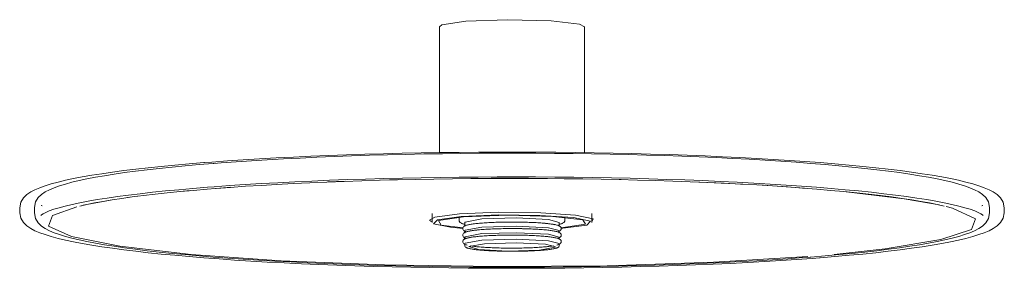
# Model space of a CAD drawing. Header units: millimetres. Extents: x 6395 to 8331, y 1727 to 6720.
# Tile 3 of 4: x 7455 to 7855, y 1727 to 1828. Entities that reach past the tile are written whole.
import ezdxf

# ---------------------------------------------------------------- set-up
doc = ezdxf.new("R2010")
doc.units = ezdxf.units.MM
doc.layers.add('Luminarias', color=7, linetype='Continuous', lineweight=20)

# ---------------------------------------------------------------- blocks, each defined once
blk = doc.blocks.new('COSTAS_TIPOS - 62173-78 COSTAS Wall_ceiling lamp black_Ratan ø400 H70-483617-00 Isometrico PDF')
at = {"layer": 'Luminarias', "lineweight": 9}
for p, q in [((-7140.37, 1825.46), (-7140.37, 1774.18)), ((-7081.36, 1774.18), (-7081.36, 1825.46)), ((-7231.06, 1759.69), (-7225.09, 1760.14)), ((-7185.73, 1762.32), (-7178.68, 1762.59)), ((-7164.27, 1763.05), (-7156.93, 1763.25)), ((-7073.9, 1763.44), (-7066.47, 1763.28)), ((-7037.57, 1762.38), (-7017.11, 1761.42)), ((-7010.58, 1761.05), (-6992, 1759.79)), ((-7267.01, 1755.94), (-7263.21, 1756.45)), ((-7245.78, 1758.4), (-7241.68, 1758.79)), ((-7310.87, 1751.8), (-7310.87, 1749.8)), ((-7304.87, 1751.92), (-7304.87, 1749.68)), ((-7143.25, 1749.48), (-7143.25, 1745.82)), ((-7132.37, 1748.04), (-7132.37, 1746.7)), ((-7089.37, 1746.7), (-7089.37, 1748.04)), ((-7078.48, 1745.82), (-7078.48, 1749.48)), ((-6916.87, 1749.68), (-6916.87, 1751.92)), ((-6910.87, 1749.8), (-6910.87, 1751.8)), ((-7130.04, 1745.82), (-7130.04, 1744.17)), ((-7128.82, 1744.81), (-7126.47, 1745.23)), ((-7124.88, 1745.41), (-7123.06, 1745.57)), ((-7123.06, 1745.57), (-7121.02, 1745.71)), ((-7119.22, 1745.81), (-7119.08, 1745.81)), ((-7118.81, 1745.82), (-7114.03, 1745.96)), ((-7111.53, 1745.99), (-7109.03, 1745.98)), ((-7106.55, 1745.94), (-7101.86, 1745.78)), ((-7094.53, 1745.12), (-7093.42, 1744.92)), ((-7091.7, 1744.17), (-7091.7, 1745.82)), ((-7130.04, 1742.51), (-7130.04, 1741.52)), ((-7128.82, 1742.15), (-7126.47, 1742.57)), ((-7124.88, 1742.76), (-7123.06, 1742.92)), ((-7124.88, 1740.11), (-7123.06, 1740.27)), ((-7123.06, 1742.92), (-7121.02, 1743.06)), ((-7123.06, 1740.27), (-7121.02, 1740.41)), ((-7118.81, 1743.17), (-7114.03, 1743.31)), ((-7118.81, 1740.52), (-7114.03, 1740.66)), ((-7111.53, 1743.34), (-7109.03, 1743.33)), ((-7111.53, 1740.69), (-7109.03, 1740.68)), ((-7106.64, 1743.29), (-7101.86, 1743.12)), ((-7106.55, 1740.64), (-7101.86, 1740.47)), ((-7094.53, 1742.47), (-7093.42, 1742.27)), ((-7091.7, 1741.52), (-7091.7, 1742.51)), ((-7090.27, 1743.45), (-7090.97, 1743.4)), ((-7130.04, 1739.86), (-7130.04, 1738.86)), ((-7130.04, 1737.21), (-7130.04, 1736.42)), ((-7128.82, 1739.5), (-7126.47, 1739.92)), ((-7094.53, 1739.82), (-7093.42, 1739.62)), ((-7091.7, 1738.86), (-7091.7, 1739.86)), ((-7091.7, 1736.42), (-7091.7, 1737.21)), ((-7099.67, 1734.58), (-7093.34, 1735.71))]:
    blk.add_line(p, q, dxfattribs=at)
for points in [[(-7129.63, 1827.62, 0), (-7112.66, 1828.26, 0), (-7095.01, 1827.83, 0), (-7083.42, 1826.49, 0), (-7081.39, 1825.34, 0)], [(-7140.35, 1825.37, 0), (-7139.43, 1826.16, 0), (-7129.63, 1827.62, 0)], [(-6910.87, 1751.8, 0), (-6911.34, 1754.09, 0), (-6912.44, 1755.86, 0), (-6913.8, 1757.17, 0), (-6915.34, 1758.21, 0), (-6917.08, 1759.12, 0), (-6919.04, 1759.95, 0), (-6921.24, 1760.74, 0), (-6923.71, 1761.5, 0), (-6926.45, 1762.24, 0), (-6929.46, 1762.95, 0), (-6932.74, 1763.65, 0), (-6936.3, 1764.33, 0), (-6940.12, 1765, 0), (-6944.21, 1765.65, 0), (-6948.55, 1766.28, 0), (-6953.15, 1766.89, 0), (-6958, 1767.48, 0), (-6963.08, 1768.06, 0), (-6968.4, 1768.61, 0), (-6973.94, 1769.14, 0), (-6979.7, 1769.65, 0), (-6985.67, 1770.14, 0), (-6991.84, 1770.61, 0), (-6998.19, 1771.05, 0), (-7004.72, 1771.46, 0), (-7011.43, 1771.86, 0), (-7018.28, 1772.22, 0), (-7025.29, 1772.56, 0), (-7032.43, 1772.87, 0), (-7039.7, 1773.16, 0), (-7047.08, 1773.41, 0), (-7054.56, 1773.64, 0), (-7062.13, 1773.84, 0), (-7069.77, 1774.01, 0), (-7077.49, 1774.15, 0), (-7085.25, 1774.27, 0), (-7093.06, 1774.35, 0), (-7100.9, 1774.4, 0), (-7108.75, 1774.42, 0), (-7116.6, 1774.42, 0), (-7124.45, 1774.38, 0), (-7132.27, 1774.31, 0), (-7140.06, 1774.22, 0), (-7147.8, 1774.09, 0), (-7155.49, 1773.94, 0), (-7163.1, 1773.75, 0), (-7170.63, 1773.54, 0), (-7178.07, 1773.3, 0), (-7185.4, 1773.03, 0), (-7192.61, 1772.73, 0), (-7199.69, 1772.41, 0), (-7206.63, 1772.06, 0), (-7213.41, 1771.68, 0), (-7220.04, 1771.28, 0), (-7226.49, 1770.85, 0), (-7232.76, 1770.4, 0), (-7235.82, 1770.16, 0)], [(-6916.87, 1751.92, 0), (-6917.33, 1754.2, 0), (-6918.42, 1755.94, 0), (-6919.76, 1757.23, 0), (-6921.26, 1758.25, 0), (-6922.96, 1759.13, 0), (-6924.86, 1759.94, 0), (-6927.01, 1760.71, 0), (-6929.41, 1761.45, 0), (-6932.07, 1762.16, 0), (-6934.99, 1762.86, 0), (-6938.17, 1763.53, 0), (-6941.62, 1764.2, 0), (-6945.33, 1764.84, 0), (-6949.29, 1765.47, 0), (-6953.5, 1766.08, 0), (-6957.96, 1766.67, 0), (-6962.66, 1767.25, 0), (-6967.59, 1767.81, 0), (-6972.75, 1768.34, 0), (-6978.13, 1768.86, 0), (-6983.71, 1769.36, 0), (-6989.5, 1769.83, 0), (-6995.47, 1770.28, 0), (-7001.63, 1770.71, 0), (-7007.97, 1771.11, 0), (-7014.46, 1771.49, 0), (-7021.11, 1771.84, 0), (-7027.9, 1772.17, 0), (-7034.83, 1772.48, 0), (-7041.87, 1772.75, 0), (-7049.03, 1773, 0), (-7056.28, 1773.22, 0), (-7063.62, 1773.41, 0), (-7071.03, 1773.58, 0), (-7078.51, 1773.72, 0), (-7086.04, 1773.83, 0), (-7093.6, 1773.91, 0), (-7101.2, 1773.96, 0), (-7108.81, 1773.98, 0), (-7116.43, 1773.97, 0), (-7124.03, 1773.94, 0), (-7131.62, 1773.87, 0), (-7139.17, 1773.78, 0), (-7146.67, 1773.66, 0), (-7154.12, 1773.51, 0), (-7161.51, 1773.33, 0), (-7168.81, 1773.12, 0), (-7176.01, 1772.89, 0), (-7183.12, 1772.63, 0), (-7190.11, 1772.34, 0), (-7196.97, 1772.02, 0), (-7203.7, 1771.68, 0), (-7210.28, 1771.32, 0), (-7216.7, 1770.93, 0), (-7222.96, 1770.51, 0), (-7229.04, 1770.07, 0), (-7232.01, 1769.85, 0)], [(-7310.87, 1751.8, 0), (-7310.4, 1754.09, 0), (-7309.3, 1755.86, 0), (-7307.93, 1757.17, 0), (-7306.39, 1758.21, 0), (-7304.66, 1759.12, 0), (-7302.7, 1759.95, 0), (-7300.49, 1760.74, 0), (-7298.02, 1761.5, 0), (-7295.28, 1762.24, 0), (-7292.27, 1762.95, 0), (-7288.99, 1763.65, 0), (-7285.44, 1764.33, 0), (-7281.61, 1765, 0), (-7277.53, 1765.65, 0), (-7273.18, 1766.28, 0), (-7268.58, 1766.89, 0), (-7263.74, 1767.48, 0), (-7258.65, 1768.06, 0), (-7253.33, 1768.61, 0), (-7247.79, 1769.14, 0), (-7242.03, 1769.65, 0), (-7236.06, 1770.14, 0), (-7235.82, 1770.16, 0)], [(-7304.87, 1751.92, 0), (-7304.4, 1754.2, 0), (-7303.32, 1755.94, 0), (-7301.98, 1757.23, 0), (-7300.47, 1758.25, 0), (-7298.78, 1759.13, 0), (-7296.87, 1759.94, 0), (-7294.72, 1760.71, 0), (-7292.32, 1761.45, 0), (-7289.67, 1762.16, 0), (-7286.75, 1762.86, 0), (-7283.56, 1763.53, 0), (-7280.11, 1764.2, 0), (-7276.41, 1764.84, 0), (-7272.45, 1765.47, 0), (-7268.23, 1766.08, 0), (-7263.77, 1766.67, 0), (-7259.07, 1767.25, 0), (-7254.14, 1767.81, 0), (-7248.98, 1768.34, 0), (-7243.61, 1768.86, 0), (-7238.02, 1769.36, 0), (-7232.24, 1769.83, 0), (-7232.01, 1769.85, 0)], [(-6919.48, 1748.71, 0), (-6919.69, 1748.9, 0), (-6920.35, 1749.33, 0), (-6921.43, 1749.89, 0), (-6922.9, 1750.51, 0), (-6924.72, 1751.16, 0), (-6926.89, 1751.82, 0), (-6929.38, 1752.48, 0), (-6932.18, 1753.15, 0), (-6935.29, 1753.81, 0), (-6938.69, 1754.46, 0), (-6942.38, 1755.1, 0), (-6946.35, 1755.72, 0), (-6950.58, 1756.33, 0), (-6955.08, 1756.93, 0), (-6959.84, 1757.51, 0), (-6964.84, 1758.07, 0), (-6970.07, 1758.62, 0), (-6975.54, 1759.14, 0), (-6981.22, 1759.64, 0), (-6987.12, 1760.12, 0), (-6993.21, 1760.58, 0), (-6999.5, 1761.02, 0), (-7005.96, 1761.43, 0), (-7012.59, 1761.81, 0), (-7019.39, 1762.18, 0), (-7026.33, 1762.51, 0), (-7033.4, 1762.82, 0), (-7040.6, 1763.1, 0), (-7047.92, 1763.35, 0), (-7055.33, 1763.58, 0), (-7062.84, 1763.77, 0), (-7070.42, 1763.94, 0), (-7078.07, 1764.08, 0), (-7085.77, 1764.19, 0), (-7093.51, 1764.27, 0), (-7101.28, 1764.32, 0), (-7109.06, 1764.34, 0), (-7116.85, 1764.34, 0), (-7124.62, 1764.3, 0), (-7132.38, 1764.23, 0), (-7140.1, 1764.14, 0), (-7147.77, 1764.01, 0), (-7155.38, 1763.86, 0), (-7162.93, 1763.67, 0), (-7170.38, 1763.46, 0), (-7177.75, 1763.22, 0), (-7185, 1762.95, 0), (-7192.14, 1762.66, 0), (-7199.14, 1762.33, 0), (-7206, 1761.99, 0), (-7212.71, 1761.61, 0), (-7219.26, 1761.21, 0), (-7225.63, 1760.79, 0), (-7231.81, 1760.34, 0), (-7234.61, 1760.13, 0)], [(-7302.26, 1748.71, 0), (-7302.04, 1748.9, 0), (-7301.38, 1749.33, 0), (-7300.3, 1749.89, 0), (-7298.84, 1750.51, 0), (-7297.01, 1751.16, 0), (-7294.84, 1751.82, 0), (-7292.35, 1752.48, 0), (-7289.55, 1753.15, 0), (-7286.44, 1753.81, 0), (-7283.04, 1754.46, 0), (-7279.35, 1755.1, 0), (-7275.39, 1755.72, 0), (-7271.15, 1756.33, 0), (-7266.65, 1756.93, 0), (-7261.9, 1757.51, 0), (-7256.9, 1758.07, 0), (-7251.66, 1758.62, 0), (-7246.2, 1759.14, 0), (-7240.51, 1759.64, 0), (-7234.62, 1760.12, 0), (-7234.61, 1760.13, 0)], [(-6935.26, 1752.47, 0), (-6938.12, 1753.11, 0), (-6941.27, 1753.75, 0), (-6944.7, 1754.38, 0), (-6948.41, 1754.99, 0), (-6952.39, 1755.6, 0), (-6956.63, 1756.19, 0), (-6961.11, 1756.76, 0), (-6965.85, 1757.32, 0), (-6970.82, 1757.86, 0), (-6976.01, 1758.38, 0), (-6981.43, 1758.88, 0), (-6987.06, 1759.36, 0), (-6992.88, 1759.82, 0), (-6998.9, 1760.26, 0), (-7005.1, 1760.67, 0), (-7011.46, 1761.06, 0), (-7017.99, 1761.43, 0), (-7024.67, 1761.77, 0), (-7031.49, 1762.08, 0), (-7038.43, 1762.37, 0), (-7045.5, 1762.63, 0), (-7052.66, 1762.87, 0), (-7059.93, 1763.07, 0), (-7067.27, 1763.25, 0), (-7074.68, 1763.41, 0), (-7082.15, 1763.53, 0), (-7089.67, 1763.62, 0), (-7097.22, 1763.69, 0), (-7104.8, 1763.73, 0), (-7112.38, 1763.74, 0), (-7119.96, 1763.72, 0), (-7127.53, 1763.67, 0), (-7135.07, 1763.59, 0), (-7142.57, 1763.48, 0), (-7150.02, 1763.35, 0), (-7157.41, 1763.19, 0), (-7164.72, 1763, 0), (-7171.94, 1762.78, 0), (-7179.07, 1762.53, 0), (-7186.09, 1762.26, 0), (-7192.98, 1761.96, 0), (-7199.75, 1761.63, 0), (-7206.37, 1761.28, 0), (-7212.83, 1760.91, 0), (-7219.13, 1760.51, 0), (-7225.26, 1760.09, 0), (-7231.2, 1759.64, 0), (-7231.38, 1759.63, 0)], [(-7119.33, 1763.77, 0), (-7104.11, 1763.78, 0), (-7096.51, 1763.73, 0)], [(-7286.47, 1752.47, 0), (-7283.61, 1753.11, 0), (-7280.46, 1753.75, 0), (-7277.03, 1754.38, 0), (-7273.32, 1754.99, 0), (-7269.35, 1755.6, 0), (-7265.11, 1756.19, 0), (-7260.62, 1756.76, 0), (-7255.89, 1757.32, 0), (-7250.92, 1757.86, 0), (-7245.72, 1758.38, 0), (-7240.3, 1758.88, 0), (-7234.68, 1759.36, 0), (-7231.38, 1759.63, 0)], [(-6975.15, 1758.33, 0), (-6951.58, 1755.49, 0), (-6937.33, 1752.94, 0)], [(-7302.08, 1752.74, 0), (-7302.04, 1752.7, 0), (-7301.77, 1752.53, 0)], [(-6990.68, 1731.96, 0), (-7029.07, 1729.63, 0), (-7072.23, 1728.24, 0), (-7117.62, 1727.87, 0), (-7162.63, 1728.55, 0), (-7204.63, 1730.23, 0), (-7241.18, 1732.81, 0), (-7270.15, 1736.15, 0), (-7289.87, 1740.06, 0), (-7299.18, 1744.3, 0), (-7297.55, 1748.62, 0), (-7287.67, 1752.17, 0)], [(-7285.81, 1752.62, 0), (-7285.08, 1752.79, 0), (-7273.99, 1754.9, 0)], [(-6934.51, 1752.28, 0), (-6931.87, 1751.59, 0), (-6922.55, 1747.35, 0), (-6924.18, 1743.02, 0), (-6936.66, 1738.86, 0), (-6959.26, 1735.1, 0), (-6979.97, 1732.86, 0)], [(-6919.65, 1752.74, 0), (-6919.69, 1752.7, 0), (-6919.96, 1752.53, 0)], [(-7310.87, 1749.8, 0), (-7310.4, 1747.51, 0), (-7309.3, 1745.74, 0), (-7307.93, 1744.43, 0), (-7306.39, 1743.39, 0), (-7304.66, 1742.48, 0), (-7302.7, 1741.65, 0), (-7300.49, 1740.86, 0), (-7298.02, 1740.1, 0), (-7295.28, 1739.36, 0), (-7292.27, 1738.65, 0), (-7288.99, 1737.95, 0), (-7285.44, 1737.27, 0), (-7281.61, 1736.6, 0), (-7277.53, 1735.95, 0), (-7273.18, 1735.32, 0), (-7268.58, 1734.71, 0), (-7263.74, 1734.12, 0), (-7258.65, 1733.54, 0), (-7253.33, 1732.99, 0), (-7247.79, 1732.46, 0), (-7242.03, 1731.95, 0), (-7236.06, 1731.46, 0), (-7229.9, 1730.99, 0), (-7223.54, 1730.55, 0), (-7217.01, 1730.14, 0), (-7210.31, 1729.74, 0), (-7203.45, 1729.38, 0), (-7196.44, 1729.04, 0), (-7189.3, 1728.73, 0), (-7182.04, 1728.44, 0), (-7174.66, 1728.19, 0), (-7167.18, 1727.96, 0), (-7159.61, 1727.76, 0), (-7151.96, 1727.59, 0), (-7144.25, 1727.45, 0), (-7136.48, 1727.33, 0), (-7128.67, 1727.25, 0), (-7120.84, 1727.2, 0), (-7112.99, 1727.18, 0), (-7105.13, 1727.18, 0), (-7097.29, 1727.22, 0), (-7089.46, 1727.29, 0), (-7081.67, 1727.38, 0), (-7073.93, 1727.51, 0), (-7066.25, 1727.66, 0), (-7058.63, 1727.85, 0), (-7051.1, 1728.06, 0), (-7043.67, 1728.3, 0), (-7036.34, 1728.57, 0), (-7029.13, 1728.87, 0), (-7022.05, 1729.19, 0), (-7015.11, 1729.54, 0), (-7008.32, 1729.92, 0), (-7001.7, 1730.32, 0), (-6995.24, 1730.75, 0), (-6988.98, 1731.2, 0), (-6985.91, 1731.44, 0)], [(-7304.87, 1749.68, 0), (-7304.4, 1747.4, 0), (-7303.32, 1745.66, 0), (-7301.98, 1744.37, 0), (-7300.47, 1743.35, 0), (-7298.78, 1742.47, 0), (-7296.87, 1741.66, 0), (-7294.72, 1740.89, 0), (-7292.32, 1740.15, 0), (-7289.67, 1739.44, 0), (-7286.75, 1738.74, 0), (-7283.56, 1738.07, 0), (-7280.11, 1737.4, 0), (-7276.41, 1736.76, 0), (-7272.45, 1736.13, 0), (-7268.23, 1735.52, 0), (-7263.77, 1734.93, 0), (-7259.07, 1734.35, 0), (-7254.14, 1733.79, 0), (-7248.98, 1733.26, 0), (-7243.61, 1732.74, 0), (-7238.02, 1732.25, 0), (-7232.24, 1731.77, 0), (-7226.26, 1731.32, 0), (-7220.1, 1730.89, 0), (-7213.77, 1730.49, 0), (-7207.27, 1730.11, 0), (-7200.62, 1729.76, 0), (-7193.83, 1729.43, 0), (-7186.91, 1729.13, 0), (-7179.86, 1728.85, 0), (-7172.71, 1728.6, 0), (-7165.46, 1728.38, 0), (-7158.12, 1728.19, 0), (-7150.7, 1728.02, 0), (-7143.23, 1727.88, 0), (-7135.7, 1727.77, 0), (-7128.13, 1727.69, 0), (-7120.53, 1727.64, 0), (-7112.92, 1727.62, 0), (-7105.31, 1727.63, 0), (-7097.7, 1727.66, 0), (-7090.12, 1727.73, 0), (-7082.57, 1727.82, 0), (-7075.06, 1727.94, 0), (-7067.61, 1728.09, 0), (-7060.23, 1728.27, 0), (-7052.93, 1728.48, 0), (-7045.72, 1728.71, 0), (-7038.62, 1728.97, 0), (-7031.63, 1729.26, 0), (-7024.76, 1729.58, 0), (-7018.03, 1729.92, 0), (-7011.45, 1730.28, 0), (-7005.03, 1730.67, 0), (-6998.78, 1731.09, 0), (-6992.7, 1731.53, 0), (-6989.73, 1731.75, 0)], [(-7132.17, 1749.28, 0), (-7142.24, 1747.93, 0), (-7144.37, 1746.82, 0)], [(-7130.82, 1743.4, 0), (-7135.86, 1743.87, 0), (-7142.81, 1745.32, 0), (-7141.2, 1746.9, 0), (-7131.46, 1748.2, 0)], [(-7130.81, 1743.58, 0), (-7139.61, 1744.75, 0), (-7140.77, 1746.56, 0), (-7130.51, 1748.09, 0)], [(-7078.47, 1746.01, 0), (-7077.83, 1747.34, 0), (-7085.01, 1748.84, 0), (-7099.13, 1749.8, 0), (-7116.39, 1749.96, 0), (-7132.17, 1749.28, 0)], [(-7131.46, 1748.2, 0), (-7116.21, 1748.86, 0), (-7099.52, 1748.71, 0), (-7085.87, 1747.78, 0), (-7078.92, 1746.33, 0), (-7080.53, 1744.74, 0), (-7090.27, 1743.45, 0)], [(-7130.51, 1748.09, 0), (-7112.75, 1748.75, 0), (-7094.27, 1748.3, 0), (-7082.13, 1746.9, 0), (-7080.97, 1745.09, 0), (-7090.92, 1743.58, 0)], [(-6916.87, 1749.68, 0), (-6917.33, 1747.4, 0), (-6918.42, 1745.66, 0), (-6919.76, 1744.37, 0), (-6921.26, 1743.35, 0), (-6922.96, 1742.47, 0), (-6924.86, 1741.66, 0), (-6927.01, 1740.89, 0), (-6929.41, 1740.15, 0), (-6932.07, 1739.44, 0), (-6934.99, 1738.74, 0), (-6938.17, 1738.07, 0), (-6941.62, 1737.4, 0), (-6945.33, 1736.76, 0), (-6949.29, 1736.13, 0), (-6953.5, 1735.52, 0), (-6957.96, 1734.93, 0), (-6962.66, 1734.35, 0), (-6967.59, 1733.79, 0), (-6972.75, 1733.26, 0), (-6978.13, 1732.74, 0), (-6983.71, 1732.25, 0), (-6989.5, 1731.77, 0), (-6989.73, 1731.75, 0)], [(-6910.87, 1749.8, 0), (-6911.34, 1747.51, 0), (-6912.44, 1745.74, 0), (-6913.8, 1744.43, 0), (-6915.34, 1743.39, 0), (-6917.08, 1742.48, 0), (-6919.04, 1741.65, 0), (-6921.24, 1740.86, 0), (-6923.71, 1740.1, 0), (-6926.45, 1739.36, 0), (-6929.46, 1738.65, 0), (-6932.74, 1737.95, 0), (-6936.3, 1737.27, 0), (-6940.12, 1736.6, 0), (-6944.21, 1735.95, 0), (-6948.55, 1735.32, 0), (-6953.15, 1734.71, 0), (-6958, 1734.12, 0), (-6963.08, 1733.54, 0), (-6968.4, 1732.99, 0), (-6973.94, 1732.46, 0), (-6979.7, 1731.95, 0), (-6985.67, 1731.46, 0), (-6985.91, 1731.44, 0)], [(-7144.26, 1746.57, 0), (-7143.91, 1746.29, 0), (-7143.26, 1746.01, 0)], [(-7132.37, 1746.7, 0), (-7132.28, 1746.28, 0), (-7132.09, 1745.98, 0), (-7131.88, 1745.77, 0), (-7131.67, 1745.63, 0), (-7131.45, 1745.51, 0), (-7131.21, 1745.41, 0), (-7130.96, 1745.32, 0), (-7130.68, 1745.24, 0), (-7130.38, 1745.16, 0), (-7130.05, 1745.08, 0), (-7129.85, 1745.03, 0)], [(-7129.27, 1741.96, 0), (-7129.42, 1742.01, 0), (-7129.67, 1742.09, 0), (-7129.9, 1742.18, 0), (-7130.11, 1742.28, 0), (-7130.31, 1742.4, 0), (-7130.51, 1742.55, 0), (-7130.7, 1742.79, 0), (-7130.85, 1743.13, 0), (-7130.85, 1743.55, 0), (-7130.7, 1743.89, 0), (-7130.51, 1744.12, 0), (-7130.31, 1744.28, 0), (-7130.11, 1744.4, 0), (-7129.9, 1744.5, 0), (-7129.67, 1744.59, 0), (-7129.42, 1744.67, 0), (-7129.15, 1744.75, 0), (-7128.86, 1744.82, 0), (-7128.54, 1744.9, 0), (-7128.2, 1744.96, 0), (-7127.83, 1745.03, 0), (-7127.44, 1745.1, 0), (-7127.02, 1745.16, 0), (-7126.58, 1745.22, 0), (-7126.11, 1745.28, 0), (-7125.62, 1745.34, 0), (-7125.11, 1745.39, 0), (-7124.57, 1745.45, 0), (-7124.02, 1745.5, 0), (-7123.44, 1745.55, 0), (-7123.12, 1745.57, 0)], [(-7130.02, 1745.76, 0), (-7129.95, 1746, 0), (-7123.06, 1747.23, 0)], [(-7092.45, 1741.96, 0), (-7092.19, 1742.04, 0), (-7091.96, 1742.13, 0), (-7091.74, 1742.22, 0), (-7091.53, 1742.33, 0), (-7091.33, 1742.46, 0), (-7091.13, 1742.65, 0), (-7090.95, 1742.93, 0), (-7090.87, 1743.32, 0), (-7090.94, 1743.72, 0), (-7091.12, 1744.01, 0), (-7091.31, 1744.2, 0), (-7091.51, 1744.34, 0), (-7091.72, 1744.45, 0), (-7091.94, 1744.54, 0), (-7092.17, 1744.63, 0), (-7092.43, 1744.71, 0), (-7092.71, 1744.78, 0), (-7093.02, 1744.86, 0), (-7093.35, 1744.93, 0), (-7093.7, 1745, 0), (-7094.08, 1745.06, 0), (-7094.49, 1745.13, 0), (-7094.91, 1745.19, 0), (-7095.37, 1745.25, 0), (-7095.85, 1745.31, 0), (-7096.35, 1745.37, 0), (-7096.87, 1745.42, 0), (-7097.41, 1745.47, 0), (-7097.98, 1745.52, 0), (-7098.57, 1745.57, 0), (-7099.17, 1745.62, 0), (-7099.79, 1745.66, 0), (-7100.43, 1745.7, 0), (-7101.09, 1745.74, 0), (-7101.76, 1745.78, 0), (-7102.45, 1745.81, 0), (-7103.15, 1745.84, 0), (-7103.86, 1745.87, 0), (-7104.59, 1745.89, 0), (-7105.32, 1745.91, 0), (-7106.06, 1745.93, 0), (-7106.81, 1745.95, 0), (-7107.57, 1745.97, 0), (-7108.33, 1745.98, 0), (-7109.09, 1745.98, 0), (-7109.86, 1745.99, 0), (-7110.63, 1745.99, 0), (-7111.4, 1745.99, 0), (-7112.17, 1745.99, 0), (-7112.93, 1745.98, 0), (-7113.7, 1745.97, 0), (-7114.46, 1745.96, 0), (-7115.21, 1745.95, 0), (-7115.96, 1745.93, 0), (-7116.7, 1745.91, 0), (-7117.43, 1745.88, 0), (-7118.14, 1745.86, 0), (-7118.85, 1745.83, 0), (-7119.55, 1745.8, 0), (-7120.23, 1745.76, 0), (-7120.9, 1745.72, 0), (-7121.55, 1745.69, 0), (-7122.18, 1745.64, 0), (-7122.8, 1745.6, 0), (-7123.12, 1745.57, 0)], [(-7123.06, 1747.23, 0), (-7109.03, 1747.64, 0), (-7096.07, 1746.98, 0), (-7091.7, 1745.8, 0)], [(-7123.06, 1743.92, 0), (-7109.03, 1744.32, 0), (-7096.07, 1743.67, 0), (-7091.7, 1742.51, 0)], [(-7099.73, 1745.65, 0), (-7096.07, 1745.33, 0), (-7094.61, 1745.13, 0)], [(-7089.37, 1746.7, 0), (-7089.45, 1746.28, 0), (-7089.64, 1745.98, 0), (-7089.85, 1745.77, 0), (-7090.06, 1745.63, 0), (-7090.29, 1745.51, 0), (-7090.52, 1745.41, 0), (-7090.78, 1745.32, 0), (-7091.05, 1745.24, 0), (-7091.35, 1745.16, 0), (-7091.68, 1745.08, 0), (-7091.89, 1745.03, 0)], [(-7129.27, 1739.31, 0), (-7129.42, 1739.35, 0), (-7129.67, 1739.44, 0), (-7129.9, 1739.52, 0), (-7130.11, 1739.62, 0), (-7130.31, 1739.74, 0), (-7130.51, 1739.9, 0), (-7130.7, 1740.13, 0), (-7130.85, 1740.48, 0), (-7130.85, 1740.9, 0), (-7130.7, 1741.24, 0), (-7130.51, 1741.47, 0), (-7130.31, 1741.63, 0), (-7130.11, 1741.75, 0), (-7129.9, 1741.85, 0), (-7129.67, 1741.94, 0), (-7129.42, 1742.02, 0), (-7129.15, 1742.1, 0), (-7128.86, 1742.17, 0), (-7128.54, 1742.24, 0), (-7128.2, 1742.31, 0), (-7127.83, 1742.38, 0), (-7127.44, 1742.45, 0), (-7127.02, 1742.51, 0), (-7126.58, 1742.57, 0), (-7126.11, 1742.63, 0), (-7125.62, 1742.69, 0), (-7125.11, 1742.74, 0), (-7124.57, 1742.8, 0), (-7124.02, 1742.85, 0), (-7123.44, 1742.9, 0), (-7123.12, 1742.92, 0)], [(-7129.07, 1736.6, 0), (-7129.15, 1736.63, 0), (-7129.42, 1736.7, 0), (-7129.67, 1736.78, 0), (-7129.9, 1736.87, 0), (-7130.11, 1736.97, 0), (-7130.31, 1737.09, 0), (-7130.51, 1737.25, 0), (-7130.7, 1737.48, 0), (-7130.85, 1737.83, 0), (-7130.85, 1738.24, 0), (-7130.7, 1738.59, 0), (-7130.51, 1738.82, 0), (-7130.31, 1738.98, 0), (-7130.11, 1739.1, 0), (-7129.9, 1739.2, 0), (-7129.67, 1739.29, 0), (-7129.42, 1739.37, 0), (-7129.15, 1739.45, 0), (-7128.86, 1739.52, 0), (-7128.54, 1739.59, 0), (-7128.2, 1739.66, 0), (-7127.83, 1739.73, 0), (-7127.44, 1739.79, 0), (-7127.02, 1739.86, 0), (-7126.58, 1739.92, 0), (-7126.11, 1739.98, 0), (-7125.62, 1740.04, 0), (-7125.11, 1740.09, 0), (-7124.57, 1740.15, 0), (-7124.02, 1740.2, 0), (-7123.44, 1740.25, 0), (-7123.12, 1740.27, 0)], [(-7130.02, 1742.45, 0), (-7129.95, 1742.69, 0), (-7123.06, 1743.92, 0)], [(-7130.02, 1739.8, 0), (-7129.95, 1740.03, 0), (-7123.06, 1741.27, 0)], [(-7092.45, 1739.31, 0), (-7092.19, 1739.39, 0), (-7091.96, 1739.48, 0), (-7091.74, 1739.57, 0), (-7091.53, 1739.68, 0), (-7091.33, 1739.81, 0), (-7091.13, 1740, 0), (-7090.95, 1740.28, 0), (-7090.87, 1740.67, 0), (-7090.94, 1741.07, 0), (-7091.12, 1741.36, 0), (-7091.31, 1741.55, 0), (-7091.51, 1741.69, 0), (-7091.72, 1741.8, 0), (-7091.94, 1741.89, 0), (-7092.17, 1741.98, 0), (-7092.43, 1742.06, 0), (-7092.71, 1742.13, 0), (-7093.02, 1742.21, 0), (-7093.35, 1742.28, 0), (-7093.7, 1742.34, 0), (-7094.08, 1742.41, 0), (-7094.49, 1742.48, 0), (-7094.91, 1742.54, 0), (-7095.37, 1742.6, 0), (-7095.85, 1742.66, 0), (-7096.35, 1742.71, 0), (-7096.87, 1742.77, 0), (-7097.41, 1742.82, 0), (-7097.98, 1742.87, 0), (-7098.57, 1742.92, 0), (-7099.17, 1742.97, 0), (-7099.79, 1743.01, 0), (-7100.43, 1743.05, 0), (-7101.09, 1743.09, 0), (-7101.76, 1743.12, 0), (-7102.45, 1743.16, 0), (-7103.15, 1743.19, 0), (-7103.86, 1743.22, 0), (-7104.59, 1743.24, 0), (-7105.32, 1743.26, 0), (-7106.06, 1743.28, 0), (-7106.81, 1743.3, 0), (-7107.57, 1743.31, 0), (-7108.33, 1743.33, 0), (-7109.09, 1743.33, 0), (-7109.86, 1743.34, 0), (-7110.63, 1743.34, 0), (-7111.4, 1743.34, 0), (-7112.17, 1743.34, 0), (-7112.93, 1743.33, 0), (-7113.7, 1743.32, 0), (-7114.46, 1743.31, 0), (-7115.21, 1743.29, 0), (-7115.96, 1743.28, 0), (-7116.7, 1743.26, 0), (-7117.43, 1743.23, 0), (-7118.14, 1743.21, 0), (-7118.85, 1743.18, 0), (-7119.55, 1743.14, 0), (-7120.23, 1743.11, 0), (-7120.9, 1743.07, 0), (-7121.55, 1743.03, 0), (-7122.18, 1742.99, 0), (-7122.8, 1742.95, 0), (-7123.12, 1742.92, 0)], [(-7092.69, 1736.6, 0), (-7092.45, 1736.66, 0), (-7092.19, 1736.74, 0), (-7091.96, 1736.82, 0), (-7091.74, 1736.92, 0), (-7091.53, 1737.02, 0), (-7091.33, 1737.16, 0), (-7091.13, 1737.35, 0), (-7090.95, 1737.63, 0), (-7090.87, 1738.02, 0), (-7090.94, 1738.42, 0), (-7091.12, 1738.71, 0), (-7091.31, 1738.9, 0), (-7091.51, 1739.04, 0), (-7091.72, 1739.15, 0), (-7091.94, 1739.24, 0), (-7092.17, 1739.33, 0), (-7092.43, 1739.41, 0), (-7092.71, 1739.48, 0), (-7093.02, 1739.55, 0), (-7093.35, 1739.62, 0), (-7093.7, 1739.69, 0), (-7094.08, 1739.76, 0), (-7094.49, 1739.82, 0), (-7094.91, 1739.89, 0), (-7095.37, 1739.95, 0), (-7095.85, 1740.01, 0), (-7096.35, 1740.06, 0), (-7096.87, 1740.12, 0), (-7097.41, 1740.17, 0), (-7097.98, 1740.22, 0), (-7098.57, 1740.27, 0), (-7099.17, 1740.31, 0), (-7099.79, 1740.36, 0), (-7100.43, 1740.4, 0), (-7101.09, 1740.44, 0), (-7101.76, 1740.47, 0), (-7102.45, 1740.51, 0), (-7103.15, 1740.54, 0), (-7103.86, 1740.56, 0), (-7104.59, 1740.59, 0), (-7105.32, 1740.61, 0), (-7106.06, 1740.63, 0), (-7106.81, 1740.65, 0), (-7107.57, 1740.66, 0), (-7108.33, 1740.67, 0), (-7109.09, 1740.68, 0), (-7109.86, 1740.69, 0), (-7110.63, 1740.69, 0), (-7111.4, 1740.69, 0), (-7112.17, 1740.69, 0), (-7112.93, 1740.68, 0), (-7113.7, 1740.67, 0), (-7114.46, 1740.66, 0), (-7115.21, 1740.64, 0), (-7115.96, 1740.62, 0), (-7116.7, 1740.6, 0), (-7117.43, 1740.58, 0), (-7118.14, 1740.55, 0), (-7118.85, 1740.53, 0), (-7119.55, 1740.49, 0), (-7120.23, 1740.46, 0), (-7120.9, 1740.42, 0), (-7121.55, 1740.38, 0), (-7122.18, 1740.34, 0), (-7122.8, 1740.3, 0), (-7123.12, 1740.27, 0)], [(-7123.06, 1741.27, 0), (-7109.03, 1741.67, 0), (-7096.07, 1741.02, 0), (-7091.7, 1739.86, 0)], [(-7099.73, 1743, 0), (-7096.07, 1742.67, 0), (-7094.61, 1742.48, 0)], [(-7099.73, 1740.35, 0), (-7096.07, 1740.02, 0), (-7094.61, 1739.83, 0)], [(-7130.04, 1736.42, 0), (-7129.98, 1736.13, 0), (-7129.85, 1735.92, 0), (-7129.69, 1735.77, 0), (-7129.52, 1735.66, 0), (-7129.35, 1735.57, 0), (-7129.15, 1735.48, 0), (-7128.93, 1735.4, 0), (-7128.69, 1735.33, 0), (-7128.42, 1735.26, 0), (-7128.13, 1735.19, 0), (-7127.82, 1735.12, 0), (-7127.48, 1735.06, 0), (-7127.11, 1734.99, 0), (-7126.72, 1734.93, 0), (-7126.31, 1734.87, 0), (-7125.87, 1734.81, 0), (-7125.41, 1734.76, 0), (-7124.92, 1734.7, 0), (-7124.41, 1734.65, 0), (-7123.89, 1734.6, 0), (-7123.34, 1734.55, 0), (-7122.77, 1734.5, 0), (-7122.18, 1734.46, 0), (-7121.58, 1734.42, 0), (-7120.96, 1734.38, 0), (-7120.32, 1734.34, 0), (-7119.67, 1734.31, 0), (-7119, 1734.27, 0), (-7118.32, 1734.24, 0), (-7117.63, 1734.22, 0), (-7116.93, 1734.19, 0), (-7116.22, 1734.17, 0), (-7115.5, 1734.15, 0), (-7114.77, 1734.14, 0), (-7114.04, 1734.12, 0), (-7113.3, 1734.11, 0), (-7112.56, 1734.1, 0), (-7111.81, 1734.1, 0), (-7111.07, 1734.1, 0), (-7110.32, 1734.1, 0), (-7109.58, 1734.1, 0), (-7108.83, 1734.11, 0), (-7108.09, 1734.12, 0), (-7107.36, 1734.13, 0), (-7106.63, 1734.14, 0), (-7105.9, 1734.16, 0), (-7105.19, 1734.18, 0), (-7104.48, 1734.2, 0), (-7103.78, 1734.23, 0), (-7103.1, 1734.26, 0), (-7102.42, 1734.29, 0), (-7101.76, 1734.32, 0), (-7101.12, 1734.36, 0), (-7100.49, 1734.4, 0), (-7099.87, 1734.44, 0), (-7099.28, 1734.48, 0), (-7098.99, 1734.5, 0)], [(-7130.02, 1737.15, 0), (-7129.95, 1737.38, 0), (-7123.06, 1738.61, 0)], [(-7122.07, 1737.16, 0), (-7128.4, 1736.03, 0), (-7124.46, 1734.8, 0), (-7112.56, 1734.2, 0), (-7099.67, 1734.58, 0)], [(-7098.61, 1735.8, 0), (-7099.22, 1735.76, 0), (-7099.84, 1735.71, 0), (-7100.49, 1735.67, 0), (-7101.14, 1735.63, 0), (-7101.82, 1735.6, 0), (-7102.5, 1735.56, 0), (-7103.21, 1735.53, 0), (-7103.92, 1735.51, 0), (-7104.64, 1735.48, 0), (-7105.38, 1735.46, 0), (-7106.12, 1735.44, 0), (-7106.87, 1735.42, 0), (-7107.63, 1735.41, 0), (-7108.39, 1735.4, 0), (-7109.15, 1735.39, 0), (-7109.92, 1735.39, 0), (-7110.69, 1735.38, 0), (-7111.46, 1735.38, 0), (-7112.23, 1735.39, 0), (-7112.99, 1735.39, 0), (-7113.76, 1735.4, 0), (-7114.52, 1735.42, 0), (-7115.27, 1735.43, 0), (-7116.02, 1735.45, 0), (-7116.75, 1735.47, 0), (-7117.48, 1735.49, 0), (-7118.2, 1735.52, 0), (-7118.91, 1735.55, 0), (-7119.6, 1735.58, 0), (-7120.28, 1735.62, 0), (-7120.95, 1735.65, 0), (-7121.6, 1735.69, 0), (-7122.23, 1735.74, 0), (-7122.84, 1735.78, 0), (-7123.44, 1735.83, 0), (-7124.02, 1735.88, 0), (-7124.57, 1735.93, 0), (-7125.11, 1735.98, 0), (-7125.62, 1736.04, 0), (-7126.11, 1736.09, 0), (-7126.58, 1736.15, 0), (-7127.02, 1736.21, 0), (-7127.44, 1736.28, 0), (-7127.75, 1736.33, 0)], [(-7123.06, 1738.61, 0), (-7109.03, 1739.02, 0), (-7096.07, 1738.37, 0), (-7091.7, 1737.21, 0)], [(-7093.26, 1735.87, 0), (-7097.28, 1736.93, 0), (-7109.18, 1737.53, 0), (-7122.07, 1737.16, 0)], [(-7091.7, 1736.42, 0), (-7091.76, 1736.13, 0), (-7091.89, 1735.92, 0), (-7092.04, 1735.77, 0), (-7092.21, 1735.66, 0), (-7092.39, 1735.57, 0), (-7092.59, 1735.48, 0), (-7092.8, 1735.4, 0), (-7093.04, 1735.33, 0), (-7093.31, 1735.26, 0), (-7093.6, 1735.19, 0), (-7093.92, 1735.12, 0), (-7094.26, 1735.06, 0), (-7094.62, 1734.99, 0), (-7095.01, 1734.93, 0), (-7095.43, 1734.87, 0), (-7095.87, 1734.81, 0), (-7096.33, 1734.76, 0), (-7096.81, 1734.7, 0), (-7097.32, 1734.65, 0), (-7097.85, 1734.6, 0), (-7098.4, 1734.55, 0), (-7098.96, 1734.5, 0), (-7098.99, 1734.5, 0)], [(-7098.61, 1735.8, 0), (-7098.03, 1735.85, 0), (-7097.46, 1735.9, 0), (-7096.91, 1735.95, 0), (-7096.39, 1736.01, 0), (-7095.88, 1736.06, 0), (-7095.41, 1736.12, 0), (-7094.95, 1736.18, 0), (-7094.52, 1736.24, 0), (-7094.11, 1736.31, 0), (-7094.03, 1736.32, 0)]]:
    blk.add_polyline3d(points, dxfattribs=at)

msp = doc.modelspace()

# ---------------------------------------------------------------- block references
at = {"layer": 'Luminarias', "lineweight": 9}
msp.add_blockref('COSTAS_TIPOS - 62173-78 COSTAS Wall_ceiling lamp black_Ratan ø400 H70-483617-00 Isometrico PDF', (14765.54, 0), dxfattribs=at)

doc.saveas('drawing.dxf')
